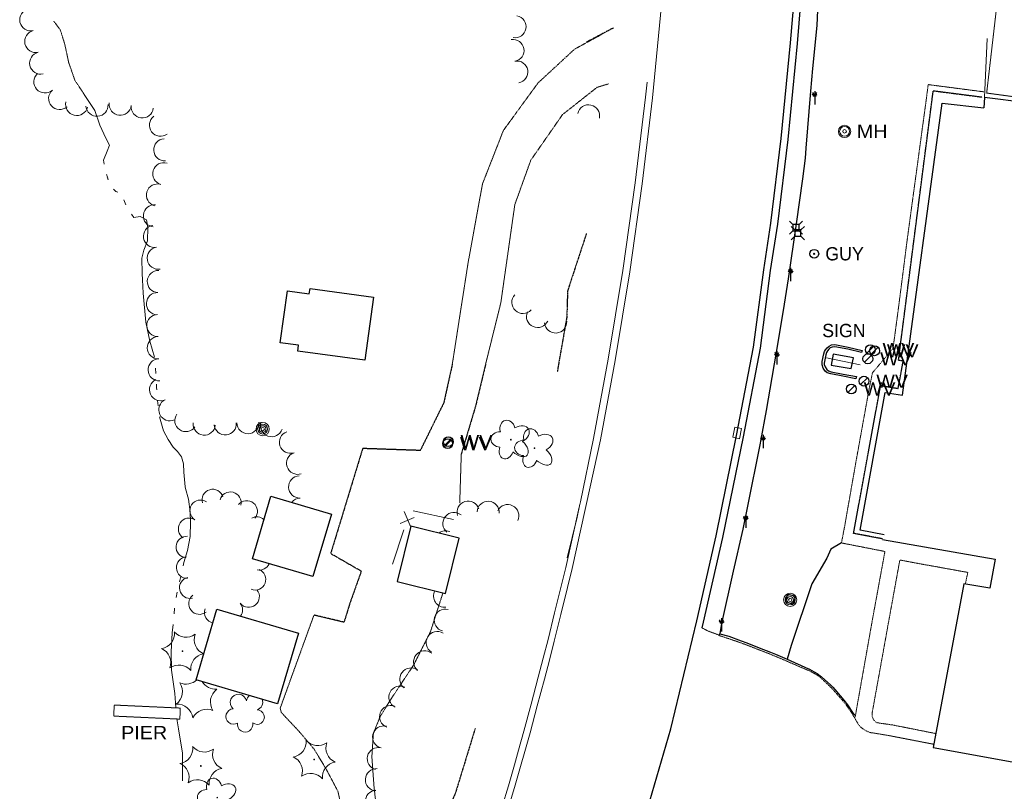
# Model space of a CAD drawing. Extents: x 386588 to 390135, y 96998 to 113606.
# Tile 55 of 93: x 388341 to 388697, y 103041 to 103320. Entities that reach past the tile are written whole.
import ezdxf
from ezdxf.enums import TextEntityAlignment as Align

# ---------------------------------------------------------------- set-up
doc = ezdxf.new("R2010")
doc.units = 0
doc.header["$MEASUREMENT"] = 0
for name, pattern in [('Wisdot1', [0.0625, 0.03125, -0.03125]), ('Wisdot3', [0.1875, 0.125, -0.0625]), ('Wisdot5', [0.1, 0.05, -0.05]), ('Wisdot6', [0.375, 0.125, -0.0625, 0.03125, -0.0625, 0.03125, -0.0625])]:
    doc.linetypes.add(name, pattern=pattern)
for name, color, linetype, lineweight in [('E_BLD', 241, 'Continuous', 25), ('E_BLD_HvyDash', 241, 'Wisdot3', 25), ('E_DRN', 40, 'Continuous', 15), ('E_DTM_SlopeTop', 3, 'Wisdot1', 25), ('E_DWY', 2, 'Wisdot3', 15), ('E_DWY_PE', 2, 'Wisdot3', 15), ('E_FEN_Generic', 40, 'Efen', 15), ('E_LAND_Vegetation', 3, 'Continuous', 15), ('E_MISCPROP', 30, 'Continuous', 15), ('E_MISCPROP_Railing', 30, 'Continuous', 15), ('E_MISCPROP_Sprinkler', 5, 'Continuous', 25), ('E_PATH_Sidewalk', 2, 'Wisdot5', 15), ('E_RDWY', 21, 'Continuous', 25), ('E_RDWY_AsphConc', 200, 'Continuous', 25), ('E_RDWY_C_and_G', 21, 'Continuous', 25), ('E_RDWY_Gravel', 21, 'Wisdot3', 25), ('E_SGN', 21, 'Continuous', 15), ('E_STRUCT_Pier', 7, 'Wisdot3', 25), ('E_UTL_AG_Bold', 30, 'Continuous', 25), ('E_UTL_EGuyWire', 200, 'Continuous', 25), ('E_UTL_MH', 30, 'Continuous', 15), ('E_UTL_W', 5, 'Continuous', 25), ('E_WAL', 40, 'Continuous', 25), ('E_WTR', 4, 'Wisdot6', 15), ('E_WTR_Dock_Pier', 4, 'Wisdot3', 15), ('E_WTR_Elevations', 4, 'Continuous', 15), ('E_WTR_FlowLine', 4, 'Wisdot6', 15)]:
    doc.layers.add(name, color=color, linetype=linetype, lineweight=lineweight)
doc.layers.add('P2S1_Complete', color=7, linetype='Continuous', lineweight=15, transparency=0.9)
doc.styles.add('Style-dot_font5', font='dot_font5.shx')
doc.linetypes.add('Efen', pattern='A,0.105,-0.0325,[20,dgnlstyle-ewdotudls.shx,S=0.000293,R=0,X=0,Y=0],-0.0325,0.105', length=0.275)

# ---------------------------------------------------------------- blocks, each defined once
blk = doc.blocks.new('GUY')
at = {"layer": 'E_UTL_EGuyWire'}
for radius in [4, 0.5]:
    blk.add_circle((0, 0), radius, dxfattribs=at)
at = {"layer": 'E_UTL_EGuyWire', "style": 'Style-dot_font5'}
blk.add_text('GUY', height=12, dxfattribs=at).set_placement((10, 0), align=Align.MIDDLE_LEFT)
blk = doc.blocks.new('INLET')
at = {"layer": 'E_DRN', "flags": 128}
blk.add_lwpolyline([(-7.5, 10), (7.5, 10), (7.5, 0), (-7.5, 0)], close=True, dxfattribs=at)
blk = doc.blocks.new('MH')
at = {"layer": 'E_UTL_MH'}
for radius in [5, 4, 1.5]:
    blk.add_circle((3.053387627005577e-05, -0.0003567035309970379), radius, dxfattribs=at)
at = {"layer": 'E_UTL_MH', "style": 'Style-dot_font5', "width": 1.111111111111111}
blk.add_text('MH', height=10.8, dxfattribs=at).set_placement((10, -0.001000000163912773), align=Align.MIDDLE_LEFT)
blk = doc.blocks.new('PED')
at = {"layer": 'E_UTL_AG_Bold'}
for p, q in [((-2.5, 2.5), (-5.329000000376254, 5.328999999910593)), ((2.5, 2.5), (5.328999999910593, 5.328999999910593)), ((-2.5, -2.5), (-5.329000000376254, -5.329000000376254)), ((2.5, -2.5), (5.328999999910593, -5.329000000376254))]:
    blk.add_line(p, q, dxfattribs=at)
at = {"layer": 'E_UTL_AG_Bold', "flags": 128}
blk.add_lwpolyline([(-2.5, -2.5), (2.5, -2.5), (2.5, 2.5), (-2.5, 2.5)], close=True, dxfattribs=at)
blk = doc.blocks.new('PIER')
at = {"layer": 'E_STRUCT_Pier', "style": 'Style-dot_font5', "width": 1.111111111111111}
blk.add_text('PIER', height=10.8, dxfattribs=at).set_placement((-16.77100000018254, -5.400000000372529))
blk = doc.blocks.new('CTRE')
at = {"layer": 'E_LAND_Vegetation'}
blk.add_circle((-0.0003858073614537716, -0.0003191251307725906), 0.2233008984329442, dxfattribs=at)
for centre, radius, start, end in [((-11.97306888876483, 8.962898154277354), 7.867058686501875, 280.2066972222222, 5.971616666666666), ((1.806084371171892, 14.92316055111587), 7.866045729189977, 220.2113194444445, 305.9762305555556), ((13.82882637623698, 5.89490348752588), 7.866045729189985, 160.2113277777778, 245.9762388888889), ((-13.82979875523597, -5.89712474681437), 7.866045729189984, 340.2113194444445, 65.97623055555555), ((-1.808101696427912, -14.92587413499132), 7.866045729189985, 40.21132777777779, 125.9762388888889)]:
    blk.add_arc(centre, radius, start, end, dxfattribs=at)
at = {"layer": 'E_LAND_Vegetation', "extrusion": (0, 0, -1)}
blk.add_arc((-12.02957563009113, -9.036813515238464), 7.873632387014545, 354.0727916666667, 79.7488916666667, dxfattribs=at)
blk = doc.blocks.new('POLE')
at = {"layer": 'E_MISCPROP'}
for radius in [4.463423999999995, 3.347567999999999, 2.231711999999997, 1.115855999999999]:
    blk.add_circle((0.0004759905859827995, -0.00033181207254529), radius, dxfattribs=at)
blk = doc.blocks.new('SPRK')
at = {"layer": 'E_MISCPROP_Sprinkler'}
for p, q in [((0, 17.5), (-5.195999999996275, 20.5)), ((0, 17.5), (-4, 24.42800000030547)), ((0, 27.5), (0, 0)), ((0, 17.5), (4, 24.42800000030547)), ((0, 17.5), (5.195999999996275, 20.5))]:
    blk.add_line(p, q, dxfattribs=at)
blk.add_ellipse((0, 18), major_axis=(3, 0), ratio=0.3333333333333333, dxfattribs=at)
blk = doc.blocks.new('DTRE')
at = {"layer": 'E_LAND_Vegetation'}
blk.add_circle((-0.1836800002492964, 0), 0.1831067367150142, dxfattribs=at)
for centre, major_axis, ratio in [((-1.870302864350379, 5.319684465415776), (1.359319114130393, -4.981118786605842), 0.7828630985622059), ((4.055502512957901, 2.735869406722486), (-5.27227899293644, -2.928492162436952), 0.6919162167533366), ((-5.871854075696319, 0.1519894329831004), (4.932001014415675, -0.1226139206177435), 0.8320222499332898), ((-2.492468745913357, -5.243435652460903), (1.802061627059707, 4.856219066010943), 0.7168956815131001), ((3.542152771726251, -3.706719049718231), (-5.012431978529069, 4.581562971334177), 0.5602491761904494)]:
    blk.add_ellipse(centre, major_axis=major_axis, ratio=ratio, start_param=1.570796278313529, end_param=4.712388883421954, dxfattribs=at)
blk = doc.blocks.new('WV')
at = {"layer": 'E_UTL_W'}
blk.add_line((-2.82799999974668, -2.82799999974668), (2.828000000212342, 2.828000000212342), dxfattribs=at)
blk.add_circle((0.0003282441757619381, 0.0003653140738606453), 4, dxfattribs=at)
at = {"layer": 'E_UTL_W', "style": 'Style-dot_font5', "width": 1.111111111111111}
blk.add_text('WV', height=10.8, dxfattribs=at).set_placement((10, 0), align=Align.MIDDLE_LEFT)
blk = doc.blocks.new('BSGN')
at = {"layer": 'E_SGN', "style": 'Style-dot_font5'}
blk.add_text('SIGN', height=12, dxfattribs=at).set_placement((0.0004433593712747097, 0), align=Align.MIDDLE_CENTER)

msp = doc.modelspace()

# ---------------------------------------------------------------- linework, layer by layer
at = {"layer": 'E_BLD', "ltscale": 5}
for p, q in [((388659.7829999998, 103184.1850000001), (388674.105, 103289.878)), ((388674.105, 103289.878), (388689.1809999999, 103288.1430000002)), ((388714.656, 103288.6899999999), (388689.354096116, 103291.8952095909)), ((388434.7949999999, 103203.1240000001), (388437.3629999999, 103221.9380000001)), ((388437.3629999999, 103221.9380000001), (388445.284, 103220.8570000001)), ((388445.284, 103220.8570000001), (388445.5390000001, 103222.7239999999)), ((388445.5390000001, 103222.7239999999), (388468.497, 103219.591)), ((388445.284, 103220.8570000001), (388445.284, 103220.8570000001)), ((388468.497, 103219.591), (388465.3859999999, 103196.8)), ((388468.497, 103219.591), (388468.497, 103219.591)), ((388441.388, 103202.2239999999), (388434.7949999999, 103203.1240000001)), ((388434.7949999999, 103203.1240000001), (388434.7949999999, 103203.1240000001)), ((388441.1000000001, 103200.115), (388441.388, 103202.2239999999)), ((388465.3859999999, 103196.8), (388441.1000000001, 103200.115)), ((388441.388, 103202.2239999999), (388441.388, 103202.2239999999)), ((388644.443, 103135.3459999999), (388653.5210000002, 103185.1660000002)), ((388653.5210000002, 103185.1660000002), (388659.7829999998, 103184.1850000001)), ((388424.683, 103125.023), (388431.409, 103147.655)), ((388431.409, 103147.655), (388453.2450000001, 103141.166)), ((388453.2450000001, 103141.166), (388446.5190000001, 103118.534)), ((388453.2450000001, 103141.166), (388453.2450000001, 103141.166)), ((388482.034, 103136.8049999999), (388477.04, 103116.784)), ((388482.034, 103136.8049999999), (388482.034, 103136.8049999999)), ((388499.5009999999, 103132.4480000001), (388482.034, 103136.8049999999)), ((388494.507, 103112.4269999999), (388499.5009999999, 103132.4480000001)), ((388499.5009999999, 103132.4480000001), (388499.5009999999, 103132.4480000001)), ((388653.1499999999, 103133.7220000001), (388644.443, 103135.3459999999)), ((388652.4900572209, 103132.0227141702), (388693.2879999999, 103124.902)), ((388446.5190000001, 103118.534), (388424.683, 103125.023)), ((388424.683, 103125.023), (388424.683, 103125.023)), ((388693.2879999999, 103124.902), (388691.3530000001, 103114.423)), ((388446.5190000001, 103118.534), (388446.5190000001, 103118.534)), ((388477.04, 103116.784), (388477.04, 103116.784)), ((388477.04, 103116.784), (388494.507, 103112.4269999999)), ((388681.879, 103115.915), (388670.8500000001, 103056.6669999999)), ((388691.3530000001, 103114.423), (388681.879, 103115.915)), ((388404.3319999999, 103081.243), (388411.8910000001, 103106.7660000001)), ((388411.8910000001, 103106.7660000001), (388441.3330000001, 103098.0460000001)), ((388441.3330000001, 103098.0460000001), (388433.774, 103072.523)), ((388441.3330000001, 103098.0460000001), (388441.3330000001, 103098.0460000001)), ((388433.774, 103072.523), (388404.3319999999, 103081.243)), ((388404.3319999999, 103081.243), (388404.3319999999, 103081.243)), ((388433.774, 103072.523), (388433.774, 103072.523)), ((388670.8500000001, 103056.6669999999), (388730.7609999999, 103045.8430000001))]:
    msp.add_line(p, q, dxfattribs=at)
at = {"layer": 'E_BLD', "ltscale": 5, "extrusion": (0.998937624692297, -0.04608277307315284, 0)}
msp.add_line((388689.354096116, 103291.8952095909, 1611.783405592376), (388689.1809999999, 103288.1430000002, 1611.871), dxfattribs=at)
at = {"layer": 'E_BLD_HvyDash', "flags": 128}
for points in [[(388658.3109999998, 103196.7960000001), (388670.8769999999, 103294.3330000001)], [(388670.8769999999, 103294.3330000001), (388688.551, 103292.051)], [(388658.1830000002, 103186.6239999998), (388660.0300000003, 103196.5320000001)], [(388660.0300000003, 103196.5320000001), (388658.3109999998, 103196.7960000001)], [(388642.0690000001, 103134.1800000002), (388651.8420000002, 103187.6770000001)], [(388651.8420000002, 103187.6770000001), (388658.1830000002, 103186.6239999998)], [(388652.5209999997, 103132.2000000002), (388642.0690000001, 103134.1800000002)]]:
    msp.add_lwpolyline(points, dxfattribs=at)
at = {"layer": 'E_DTM_SlopeTop'}
for points in [[(388545.4578596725, 103242.6446821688), (388538.646625, 103221.868375), (388538.396625, 103212.509), (388534.93959375, 103192.6965)], [(388505.2372382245, 103063.554409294), (388498.09584375, 103040.22775), (388488.17396875, 103018.055875), (388481.8888125, 103001.009), (388482.164203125, 102992.399625), (388483.1088497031, 102992.4145055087)]]:
    msp.add_lwpolyline(points, dxfattribs=at)
at = {"layer": 'E_DWY', "flags": 128}
for points in [[(388713.8589999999, 103288.791), (388714.0260000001, 103290.284), (388690.1910000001, 103293.4890000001), (388694.6070000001, 103331.648), (388695.456, 103333.6540000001), (388697.057, 103334.8740000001), (388699.496, 103335.4129999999), (388755.379, 103329.1000000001), (388769.318, 103327.4280000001), (388777.625, 103327.247), (388786.2820000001, 103327.9909999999), (388793.398, 103329.3160000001), (388802.5, 103332.9180000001), (388810.2390000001, 103336.8230000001), (388820.2309999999, 103341.8489999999), (388827.632, 103346.1640000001), (388836.4620000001, 103352.402), (388843.46, 103359.192), (388847.8770000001, 103366.6029999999), (388851.4110000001, 103375.405), (388854.264, 103386.504), (388855.0870000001, 103395.7660000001), (388854.2919999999, 103402.0490000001), (388851.588, 103409.615), (388845.8899999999, 103418.946), (388840.8019999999, 103425.23), (388828.4140000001, 103437.72), (388816.0050000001, 103447.5430000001), (388804.6000000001, 103454.8060000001), (388787.9620000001, 103462.5649999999), (388771.638, 103468.7290000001), (388751.6359999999, 103474.662), (388719.695453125, 103484.618375)], [(388493.591, 103112.656), (388489.105, 103098.645), (388483.0209999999, 103086.6159999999), (388475.0530000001, 103074.5970000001), (388470.8999999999, 103067.923), (388468.4450000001, 103061.8060000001), (388467.8959999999, 103053.3640000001), (388468.6980000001, 103042.2679999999), (388471.02, 103022.156), (388471.367328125, 103009.337125)], [(388463.629046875, 103003.587125), (388460.879, 103012.152), (388458.209, 103029.0519999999), (388455.615, 103040.888), (388451.419, 103048.8419999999), (388446.976, 103056.199), (388441.2779999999, 103062.885), (388436.415, 103068.0379999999), (388435.1580000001, 103069.3959999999), (388434.7550000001, 103070.96), (388446.9550000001, 103104.622)], [(388593.4920000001, 103097.2230000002), (388593.439, 103097.4029999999), (388589.352, 103098.9010000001), (388587.2930000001, 103099.99)], [(388655.415, 103060.929), (388671.077, 103057.888)]]:
    msp.add_lwpolyline(points, dxfattribs=at)
at = {"layer": 'E_DWY_PE'}
for points in [[(388496.97475, 103195.368375), (388502.69740625, 103232.134), (388507.89271875, 103260.634), (388515.461078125, 103279.97775), (388527.9669375, 103297.134), (388541.179828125, 103309.368375), (388551.30678125, 103314.884)], [(388553.4471970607, 103296.8118427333), (388549.28725, 103295.54025), (388536.836078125, 103285.6965), (388525.351703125, 103269.180875), (388519.593890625, 103253.16525), (388514.523578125, 103217.587125), (388509.00990625, 103195.337125)], [(388500.22475, 103162.899625), (388499.668109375, 103145.0715)]]:
    msp.add_lwpolyline(points, dxfattribs=at)
at = {"layer": 'E_FEN_Generic', "extrusion": (0.998937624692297, -0.04608277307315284, 0), "elevation": 383516.4431567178, "flags": 128}
msp.add_lwpolyline([(121115.4162474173, 1611.285), (121094.0437513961, 1611.783405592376)], dxfattribs=at)
at = {"layer": 'E_LAND_Vegetation'}
for centre, radius, start, end in [((388344.5811277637, 103319.9946976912), 4.017931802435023, 103.021919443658, 283.0065972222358), ((388519.6750337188, 103317.465385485), 3.97136674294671, 259.8722527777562, 79.8569305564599), ((388346.390525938, 103312.1662215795), 4.017931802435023, 103.021919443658, 283.0065972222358), ((388518.9545913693, 103308.9188176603), 3.97136674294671, 280.0496388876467, 100.0343166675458), ((388348.1703561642, 103304.3177738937), 4.017931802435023, 102.6703888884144, 282.6550666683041), ((388520.33938969, 103301.0987424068), 3.97136674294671, 280.0496388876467, 100.0343166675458), ((388349.698054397, 103297.5437604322), 4.017931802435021, 131.710330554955, 311.6950083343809), ((388355.0433660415, 103291.5448769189), 4.017931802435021, 131.710330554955, 311.6950083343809), ((388361.2020797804, 103289.3593655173), 4.017931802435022, 166.5472583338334, 346.531936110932), ((388368.500720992, 103289.0817769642), 4.017931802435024, 184.1427861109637, 4.127463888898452), ((388376.9157936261, 103289.4647150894), 4.017931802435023, 173.0687638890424, 353.0534416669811), ((388384.8918017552, 103288.4940172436), 4.017931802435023, 173.0687638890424, 353.0534416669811), ((388546.2747221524, 103285.2733602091), 3.971366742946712, 348.0767722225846, 168.0614500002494), ((388391.4994158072, 103281.8681548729), 4.017931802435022, 126.6144194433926, 306.5990972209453), ((388393.0307915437, 103272.9522354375), 4.017931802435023, 93.18400555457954, 273.1686833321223), ((388392.6906380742, 103264.2967405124), 4.017931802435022, 73.46833611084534, 253.4530138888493), ((388390.4033275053, 103256.5943272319), 4.017931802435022, 73.46833611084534, 253.4530138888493), ((388389.2800331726, 103249.0503600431), 4.017931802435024, 83.93397222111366, 263.9186500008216), ((388389.3248875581, 103241.6687144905), 4.017931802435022, 99.76123610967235, 279.7459138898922), ((388390.6860811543, 103233.7499954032), 4.017931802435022, 99.76123610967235, 279.7459138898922), ((388390.7235555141, 103225.2980002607), 4.017931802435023, 87.52434166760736, 267.509019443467), ((388390.3754169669, 103217.2706869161), 4.017931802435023, 87.52434166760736, 267.509019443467), ((388522.5169893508, 103217.7581167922), 4.021175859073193, 137.0128444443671, 316.9975222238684), ((388527.8289754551, 103212.662074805), 4.021175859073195, 155.7034027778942, 335.6880805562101), ((388390.5256403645, 103209.3744713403), 4.017931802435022, 91.24436388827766, 271.2290416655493), ((388534.3425202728, 103210.6742192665), 4.021175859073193, 184.1431972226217, 4.127874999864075), ((388390.6990554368, 103201.3414839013), 4.017931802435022, 91.24436388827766, 271.2290416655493), ((388391.010768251, 103193.3554511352), 4.017931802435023, 92.40362777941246, 272.3883055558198), ((388391.4942292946, 103186.1994696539), 4.017931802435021, 114.6964527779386, 294.6811305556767), ((388394.8503042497, 103178.8990778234), 4.017931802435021, 114.6964527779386, 294.6811305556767), ((388400.6422662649, 103175.0162654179), 4.017931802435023, 144.4954833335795, 324.4801611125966), ((388407.3034471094, 103173.7383803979), 4.017931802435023, 174.2735249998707, 354.258202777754), ((388414.8782340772, 103173.8066280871), 4.017931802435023, 185.7338888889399, 5.71856666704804), ((388423.0486502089, 103174.2716735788), 4.017931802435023, 181.5371444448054, 1.52182222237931), ((388431.6380067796, 103173.1671598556), 4.017931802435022, 160.9393777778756, 340.9240555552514), ((388438.4545827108, 103167.1617793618), 4.017931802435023, 108.8849833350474, 288.8696611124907), ((388441.0542046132, 103159.5590873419), 4.017931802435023, 108.8849833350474, 288.8696611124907), ((388441.8030063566, 103150.9917272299), 4.017931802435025, 92.21107500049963, 272.1957527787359), ((388410.3478289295, 103146.2785576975), 3.871614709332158, 16.40753888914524, 196.3922166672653), ((388405.9767380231, 103142.3900892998), 3.871614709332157, 57.44808333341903, 237.4327611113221), ((388416.7599621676, 103145.3113437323), 3.871614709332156, 345.7086555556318, 165.6933333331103), ((388442.1119251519, 103142.962808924), 4.017931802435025, 92.21107500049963, 142.3108555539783), ((388422.6429959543, 103142.1496725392), 3.871614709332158, 320.6110444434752, 140.5957222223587), ((388502.7314612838, 103141.8385177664), 4.029807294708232, 17.53072500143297, 197.5154027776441), ((388509.9391957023, 103141.7770385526), 4.029807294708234, 356.3768249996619, 176.3615027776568), ((388517.0093471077, 103140.5935656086), 4.029807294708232, 333.5605027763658, 153.5451805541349), ((388401.8100364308, 103135.864661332), 3.871614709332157, 57.44808333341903, 237.4327611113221), ((388426.2616437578, 103136.3291822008), 3.871614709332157, 47.27688888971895, 117.9596333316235), ((388497.6049534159, 103137.7517307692), 4.029807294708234, 50.41564166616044, 230.4003194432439), ((388400.9649844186, 103129.2685876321), 3.871614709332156, 85.60691388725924, 265.5915916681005), ((388494.6346463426, 103131.1089711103), 4.029807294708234, 69.69304444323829, 128.0658750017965), ((388401.0797882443, 103121.7913243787), 3.871614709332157, 92.74866111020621, 272.7333388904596), ((388427.2121373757, 103124.7462288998), 3.863841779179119, 258.8862027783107, 336.6848083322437), ((388402.1938698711, 103114.5050494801), 3.871614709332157, 102.5032999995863, 282.4879777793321), ((388425.6942153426, 103117.5642175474), 3.863841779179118, 248.2332583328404, 68.21793611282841), ((388405.551793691, 103108.7538921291), 3.871614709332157, 128.4240777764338, 308.4087555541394), ((388423.3725889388, 103111.2936403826), 3.86384177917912, 218.1182361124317, 38.10291388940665), ((388494.2232386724, 103111.4872278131), 4.029807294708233, 151.9115999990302, 275.2455972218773), ((388417.2930443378, 103106.5248563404), 3.86384177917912, 323.7959666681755, 38.10291388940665), ((388411.2196220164, 103105.5638539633), 3.871614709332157, 160.6451055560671, 257.9818222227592), ((388494.4837773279, 103102.7816716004), 4.029807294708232, 75.7068972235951, 255.6915750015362), ((388491.5617670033, 103094.6950148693), 4.029807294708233, 58.92398888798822, 238.9086666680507), ((388487.0013006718, 103087.6910171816), 4.029807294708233, 50.35778055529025, 230.3424583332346), ((388482.028179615, 103081.4831564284), 4.029807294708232, 53.13599722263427, 233.1206749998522), ((388393.6928772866, 103076.9896470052), 5.72490532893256, 307.2136805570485, 32.9785916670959), ((388400.7122361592, 103085.384204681), 5.724905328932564, 247.2136888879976, 312.569497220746), ((388411.4894162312, 103083.5036476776), 5.724905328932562, 210.6963638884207, 272.9786027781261), ((388478.0815678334, 103074.9472681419), 4.029807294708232, 63.72955000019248, 243.7142277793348), ((388415.249712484, 103073.2267840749), 5.724905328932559, 127.2136888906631, 212.978599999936), ((388419.6020114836, 103073.043890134), 2.973815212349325, 10.42601666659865, 231.6598999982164), ((388425.4554591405, 103073.1373283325), 2.974817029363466, 126.911116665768, 171.050105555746), ((388397.4518175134, 103066.7143812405), 5.724905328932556, 7.213680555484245, 92.97859166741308), ((388425.4554591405, 103073.1373283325), 2.974817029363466, 288.0768361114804, 20.0928833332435), ((388474.7072968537, 103067.8829462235), 4.029807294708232, 69.83640000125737, 249.8210777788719), ((388408.230035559, 103064.8330046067), 5.724905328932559, 67.21368055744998, 152.9785916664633), ((388417.9218087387, 103067.9393775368), 2.776902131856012, 93.39690833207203, 301.1698999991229), ((388426.4110928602, 103067.6982160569), 2.611331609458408, 232.7820666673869, 90.71467499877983), ((388422.1004838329, 103065.0836203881), 2.783072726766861, 170.0739222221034, 11.08496666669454), ((388472.1915519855, 103060.4763799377), 4.029807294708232, 76.03472777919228, 256.0194055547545), ((388470.2456925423, 103052.6562278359), 4.029807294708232, 76.03472777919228, 256.0194055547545), ((388469.5671033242, 103045.0551178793), 4.029807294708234, 87.01507499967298, 266.9997527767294), ((388469.5686384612, 103037.2211340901), 4.029807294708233, 92.83735277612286, 272.8220305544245)]:
    msp.add_arc(centre, radius, start, end, dxfattribs=at)
at = {"layer": 'E_MISCPROP_Railing', "ltscale": 5}
for p, q in [((388478.111, 103137.7209999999), (388483.2039999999, 103139.9240000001)), ((388481.9569999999, 103136.4950000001), (388479.551, 103142.148))]:
    msp.add_line(p, q, dxfattribs=at)
at = {"layer": 'E_MISCPROP_Railing', "flags": 128}
for points in [[(388482.844, 103142.3940000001), (388497.3570000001, 103139.2039999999)], [(388475.4040000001, 103123.023), (388479.4439999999, 103135.452)]]:
    msp.add_lwpolyline(points, dxfattribs=at)
at = {"layer": 'E_PATH_Sidewalk', "flags": 128}
for points in [[(388689.1890000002, 103293.9300000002), (388669.0520000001, 103296.5580000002), (388668.2629999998, 103290.5049999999), (388665.023, 103266.6669999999), (388661.531, 103240.946), (388657.9419999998, 103212.969), (388656.3309999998, 103201.1039999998), (388648.8989999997, 103192.284), (388647.6779999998, 103186.3539999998), (388643.0830000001, 103160.9449999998), (388638.8449999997, 103136.7740000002), (388637.6889999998, 103130.7259999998), (388653.4070000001, 103127.6469999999), (388648.818, 103102.6039999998), (388642.753, 103068.375), (388642.483, 103067.4509999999), (388642.8571543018, 103066.7080854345), (388643.1009999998, 103066.2749999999), (388643.8688963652, 103065.0497434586), (388644.3480000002, 103064.3629999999), (388644.7878397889, 103063.9316774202), (388646.679, 103062.696), (388648.0550676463, 103062.1274661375), (388650.1150000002, 103061.8300000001), (388655.415, 103060.929)], [(388656.1400000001, 103064.8840000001), (388650.5669999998, 103065.6779999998), (388650.1333241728, 103065.9058409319), (388650.1333241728, 103065.9058409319), (388649.9160000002, 103066.0800000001), (388649.9160000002, 103066.0800000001), (388649.4429703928, 103066.6248950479), (388649.4429703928, 103066.6248950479), (388649.1740000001, 103067.0419999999), (388649.1740000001, 103067.0419999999), (388649.0526845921, 103067.3134980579), (388649.0526845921, 103067.3134980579), (388648.8310000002, 103067.9759999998), (388648.8310000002, 103067.9759999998), (388648.7386654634, 103068.6114544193), (388648.7386654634, 103068.6114544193), (388648.8389999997, 103069.4929999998), (388648.8389999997, 103069.4929999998), (388654.6000000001, 103101.4279999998), (388658.7930000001, 103124.551), (388664.9299999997, 103123.3930000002)], [(388682.4939999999, 103115.818), (388683.3729999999, 103120.0700000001), (388664.9299999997, 103123.3930000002)], [(388642.483, 103067.4509999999), (388642.483, 103067.4509999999)], [(388642.8571543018, 103066.7080854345), (388642.8571543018, 103066.7080854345)], [(388643.1009999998, 103066.2749999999), (388643.1009999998, 103066.2749999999)], [(388643.8688963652, 103065.0497434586), (388643.8688963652, 103065.0497434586)], [(388656.1325967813, 103064.8850547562), (388671.7990000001, 103061.7649999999)], [(388644.3480000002, 103064.3629999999), (388644.3480000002, 103064.3629999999)], [(388644.7878397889, 103063.9316774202), (388644.7878397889, 103063.9316774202)], [(388646.679, 103062.696), (388646.679, 103062.696)], [(388648.0550676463, 103062.1274661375), (388648.0550676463, 103062.1274661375)]]:
    msp.add_lwpolyline(points, dxfattribs=at)
at = {"layer": 'E_RDWY', "flags": 128}
for points in [[(388587.2930000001, 103099.99), (388587.7820000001, 103102.0290000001), (388594.817, 103132.727), (388602.25, 103169.1410000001), (388608.365, 103201.1839999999), (388612.0549999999, 103229.2350000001), (388614.638, 103246.071), (388618.429, 103276.723), (388621.8060000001, 103311.4029999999), (388624.371, 103342.3810000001), (388626.1470000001, 103376.2390000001), (388627.1780000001, 103404.551), (388627.6459999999, 103433.1340000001), (388627.4269999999, 103460.4129999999), (388626.7830000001, 103488.223), (388626.7450000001, 103489.3759999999)], [(388544.166, 102962.003), (388555.078, 102994.463), (388562.6040000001, 103018.2720000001), (388566.6869999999, 103031.6189999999), (388575.963, 103063.423), (388585.348, 103102.5989999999), (388592.3729999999, 103133.2560000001), (388599.797, 103169.625), (388605.8959999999, 103201.5819999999), (388609.5800000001, 103229.588), (388612.1610000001, 103246.4140000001), (388615.9439999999, 103276.9979999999), (388619.3160000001, 103311.6270000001), (388621.8759999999, 103342.55)]]:
    msp.add_lwpolyline(points, dxfattribs=at)
at = {"layer": 'E_RDWY_AsphConc', "flags": 128}
for points in [[(388634.1429999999, 103491.6629999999), (388633.4369999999, 103487.7849999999), (388632.9820000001, 103480.885), (388632.791, 103465.4469999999), (388633.233, 103439.8629999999), (388633.2520000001, 103419.7180000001), (388632.4839999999, 103395.243), (388631.3540000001, 103362.3019999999), (388629.3419999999, 103331.943), (388628.764, 103317.9530000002)], [(388628.764, 103317.9530000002), (388627.1967901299, 103302.3163462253), (388627.1967901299, 103302.3163462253), (388626.4720000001, 103294.1340000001), (388626.4720000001, 103294.1340000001), (388624.8608350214, 103273.5329651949), (388624.8608350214, 103273.5329651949), (388624.5299999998, 103269.8960000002), (388624.5299999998, 103269.8960000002), (388623.6390329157, 103262.4782468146), (388623.6390329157, 103262.4782468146), (388621.3649999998, 103246.236), (388621.3649999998, 103246.236), (388618.4031677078, 103226.2974385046), (388618.4031677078, 103226.2974385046), (388616.977, 103217.1460000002), (388616.977, 103217.1460000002), (388614.9261862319, 103204.63527198), (388614.9261862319, 103204.63527198), (388612.5320000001, 103190.5299999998), (388612.5320000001, 103190.5299999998), (388610.4452619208, 103178.6399981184), (388610.4452619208, 103178.6399981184), (388608.4390000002, 103167.605), (388608.4390000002, 103167.605), (388608.2821308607, 103166.7891631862), (388608.2821308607, 103166.7891631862), (388603.6069999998, 103143.3840000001), (388603.6069999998, 103143.3840000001), (388601.9945296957, 103135.7716667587), (388601.9945296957, 103135.7716667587), (388598.4920000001, 103120.5189999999), (388598.4920000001, 103120.5189999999), (388594.338, 103101.625), (388593.7289999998, 103097.8190000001)], [(388637.6889999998, 103130.7259999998), (388633.818, 103128.432), (388632.378, 103125.2659999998), (388626.9199999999, 103115.926), (388619.5120000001, 103093.5699999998), (388618.0099999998, 103088.6880000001)]]:
    msp.add_lwpolyline(points, dxfattribs=at)
for points in [[(388634.7489999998, 103199.0090000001), (388633.9539999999, 103195.0970000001), (388641.2459999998, 103193.8119999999), (388642.0649999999, 103197.645)], [(388618.1099999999, 103112.1880000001), (388617.4920000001, 103109.6030000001), (388620.0630000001, 103108.5449999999), (388621.2069999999, 103111.3509999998)]]:
    msp.add_lwpolyline(points, close=True, dxfattribs=at)
at = {"layer": 'E_RDWY_C_and_G', "flags": 128}
msp.add_lwpolyline([(388593.7289999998, 103097.8190000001), (388596.9279999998, 103097), (388601.4711396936, 103095.3077115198), (388601.4711396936, 103095.3077115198), (388603.5010000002, 103094.531), (388603.5010000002, 103094.531), (388607.9865892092, 103092.7819195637), (388607.9865892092, 103092.7819195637), (388612.051, 103091.1949999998), (388612.051, 103091.1949999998), (388613.8251640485, 103090.4753445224), (388613.8251640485, 103090.4753445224), (388618.0099999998, 103088.6880000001), (388618.0099999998, 103088.6880000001), (388625.7409999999, 103085.236), (388625.923, 103085.156), (388628.9453962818, 103083.4884249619), (388628.9453962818, 103083.4884249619), (388630.4849999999, 103082.3470000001), (388630.4849999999, 103082.3470000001), (388633.7573755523, 103079.3887224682), (388633.7573755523, 103079.3887224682), (388634.551, 103078.5890000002), (388634.551, 103078.5890000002), (388635.3264690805, 103077.7032789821), (388635.3264690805, 103077.7032789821), (388638.5649999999, 103073.8220000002), (388638.5649999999, 103073.8220000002), (388639.8308460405, 103072.1809511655), (388639.8308460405, 103072.1809511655), (388641.9789999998, 103069.0720000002), (388641.9789999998, 103069.0720000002), (388642.753, 103068.375)], dxfattribs=at)
at = {"layer": 'E_RDWY_Gravel', "flags": 128}
for points in [[(388555.21, 103317.048), (388545.5609999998, 103311.9380000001)], [(388496.97475, 103195.368375), (388493.912, 103181.4709999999)], [(388509.00990625, 103195.337125), (388505.3909999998, 103180.2229999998)], [(388493.912, 103181.4709999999), (388485.4070000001, 103164.1800000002)], [(388505.3909999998, 103180.2229999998), (388500.22475, 103162.899625)], [(388464.5690000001, 103164.8900000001), (388453.003, 103126.9270000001)], [(388485.4070000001, 103164.1800000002), (388464.5690000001, 103164.8900000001)], [(388453.003, 103126.9270000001), (388464.0860000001, 103120.54)], [(388464.0860000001, 103120.54), (388459.9479999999, 103108.9300000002)], [(388459.9479999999, 103108.9300000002), (388457.8309999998, 103102.037)], [(388457.8309999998, 103102.037), (388446.9550000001, 103104.622)]]:
    msp.add_lwpolyline(points, dxfattribs=at)
at = {"layer": 'E_SGN', "flags": 128}
msp.add_lwpolyline([(388632.3169999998, 103197.6510000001), (388644.486, 103195.1469999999)], dxfattribs=at)
at = {"layer": 'E_WAL', "flags": 128}
msp.add_lwpolyline([(388644.9869999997, 103199.682), (388640.0499999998, 103200.7930000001), (388635.3100000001, 103201.6299999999), (388635.3100000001, 103201.6299999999), (388634.2817855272, 103201.5895101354), (388634.2817855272, 103201.5895101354), (388633.642, 103201.2799999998), (388633.642, 103201.2799999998), (388633.148027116, 103200.8118582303), (388633.148027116, 103200.8118582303), (388632.6639999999, 103200.2259999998), (388632.6639999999, 103200.2259999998), (388632.319017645, 103199.6310131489), (388632.319017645, 103199.6310131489), (388632.037, 103198.8139999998), (388631.571, 103196.335), (388631.571, 103196.335), (388631.4551493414, 103195.712649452), (388631.4551493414, 103195.712649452), (388631.4750000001, 103195.2560000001), (388631.4750000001, 103195.2560000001), (388631.7559818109, 103194.4022906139), (388631.7559818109, 103194.4022906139), (388632.3659999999, 103193.4589999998), (388632.3659999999, 103193.4589999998), (388632.9580939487, 103192.9732233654), (388632.9580939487, 103192.9732233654), (388633.929, 103192.6230000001), (388638.2999999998, 103191.844), (388643.1129999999, 103190.9330000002), (388642.9440000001, 103190.1230000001), (388638.1490000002, 103191.0350000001), (388633.8459999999, 103191.9109999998), (388632.5592644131, 103192.2506683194), (388632.5592644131, 103192.2506683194), (388631.8130000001, 103192.821), (388631.8130000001, 103192.821), (388631.0586238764, 103194.0180872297), (388631.0586238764, 103194.0180872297), (388630.7000000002, 103195.1970000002), (388630.7000000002, 103195.1970000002), (388630.6725683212, 103195.720857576), (388630.6725683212, 103195.720857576), (388630.7579999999, 103196.4070000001), (388630.7579999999, 103196.4070000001), (388631.335, 103199.1260000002), (388631.5890098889, 103199.9921460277), (388631.5890098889, 103199.9921460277), (388631.9040000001, 103200.5750000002), (388631.9040000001, 103200.5750000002), (388632.4816535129, 103201.2697080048), (388632.4816535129, 103201.2697080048), (388633.233, 103201.9440000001), (388633.233, 103201.9440000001), (388634.0413744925, 103202.3421865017), (388634.0413744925, 103202.3421865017), (388635.304, 103202.4789999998), (388635.304, 103202.4789999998), (388640.1689999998, 103201.6129999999), (388645.1800000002, 103200.4100000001)], close=True, dxfattribs=at)
at = {"layer": 'E_WTR', "flags": 128}
for points in [[(388363.5630000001, 103293.5149999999), (388360.514, 103298.1129999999), (388358.2860000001, 103304.523), (388356.824, 103311.2930000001), (388355.2409999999, 103316.3500000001), (388352.889, 103319.4909999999)], [(388372.584, 103262.0959999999), (388372.0020000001, 103263.97)]]:
    msp.add_lwpolyline(points, dxfattribs=at)
at = {"layer": 'E_WTR_Dock_Pier', "flags": 128}
msp.add_lwpolyline([(388398.4680000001, 103066.9909999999), (388374.5589999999, 103068.088), (388374.7420000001, 103072.081), (388398.6510000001, 103070.9839999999)], close=True, dxfattribs=at)
at = {"layer": 'E_WTR_Elevations', "flags": 128}
for points in [[(388371.1200000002, 103267.7860000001), (388370.879, 103269.172), (388372.1650000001, 103272.429), (388372.9760000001, 103274.6769999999), (388371.6990000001, 103277.2010000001), (388369.5370000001, 103281.852), (388367.6960000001, 103287.1329999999), (388364.133, 103292.656), (388363.5630000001, 103293.5149999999)], [(388376.0020000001, 103257.6229999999), (388375.2860000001, 103257.8700000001), (388374.4780000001, 103258.764)], [(388378.913, 103253.03), (388378.2600000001, 103254.8799999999)], [(388384.977, 103225.9180000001), (388384.848, 103228.2620000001), (388384.757, 103233.7309999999), (388385.4590000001, 103236.6410000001), (388386.792, 103240.084), (388386.9310000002, 103244.8999999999), (388386.3670000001, 103247.6580000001), (388384.156, 103248.7760000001), (388381.805, 103248.484), (388381.0020000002, 103249.7150000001)], [(388389.2860000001, 103197.8940000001), (388387.6570000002, 103203.702), (388386.1810000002, 103210.6529999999), (388385.2430000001, 103221.111), (388384.977, 103225.9180000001)], [(388389.7690000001, 103192.0279999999), (388389.6100000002, 103193.984)], [(388390.1310000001, 103186.1529999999), (388390.079, 103187.024), (388390.0170000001, 103188.112)], [(388390.5730000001, 103180.284), (388390.3680000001, 103182.236)], [(388400.5260000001, 103150.4040000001), (388400.342, 103151.0789999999), (388399.966, 103156.284), (388399.808, 103159.314), (388399.071, 103161.9380000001), (388397.66, 103163.7830000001), (388396.0800000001, 103165.433), (388394.24, 103168.1599999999), (388392.5560000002, 103171.263), (388391.058, 103176.396)], [(388399.6340000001, 103122.4650000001), (388399.889, 103123.6669999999), (388401.2820000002, 103127.966), (388402.1899999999, 103133.0819999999), (388402.363, 103138.2660000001), (388402.1570000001, 103141.9620000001), (388401.582, 103146.544), (388400.5260000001, 103150.4040000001)], [(388398.3710000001, 103116.716), (388398.7990000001, 103118.5390000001), (388398.818, 103118.6270000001)], [(388397.0940000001, 103110.97), (388397.4920000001, 103112.8910000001)], [(388396.437, 103105.129), (388396.592, 103107.085)], [(388396.865, 103072.8970000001), (388396.6210000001, 103076.2790000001), (388395.4070000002, 103084.649), (388395.3500000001, 103091.3370000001), (388395.7080000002, 103098.1769999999), (388396.0460000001, 103101.2239999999)], [(388396.9979999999, 103071.0600000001), (388396.865, 103072.8970000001)], [(388399.456, 103044.632), (388399.4580000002, 103047.95), (388399.3970000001, 103054.699), (388398.0320000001, 103063.483), (388397.4410000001, 103067.038)]]:
    msp.add_lwpolyline(points, dxfattribs=at)
at = {"layer": 'E_WTR_FlowLine', "flags": 128}
msp.add_lwpolyline([(388593.5660000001, 103097.8139999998), (388593.4920000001, 103097.2230000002), (388596.5989999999, 103096.1979999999), (388601.2128024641, 103094.6146230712), (388601.2128024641, 103094.6146230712), (388603.3029999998, 103093.8429999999), (388603.3029999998, 103093.8429999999), (388607.6484368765, 103092.1573381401), (388607.6484368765, 103092.1573381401), (388611.7080000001, 103090.577), (388611.7080000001, 103090.577), (388613.5762769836, 103089.8186664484), (388613.5762769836, 103089.8186664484), (388617.7769999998, 103088.0159999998), (388617.7769999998, 103088.0159999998), (388625.4849999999, 103084.6919999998), (388625.7990000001, 103084.6430000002), (388628.8029221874, 103082.9983771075), (388628.8029221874, 103082.9983771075), (388630.2790000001, 103081.878), (388630.2790000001, 103081.878), (388633.2371103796, 103079.1019933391), (388633.2371103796, 103079.1019933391), (388634.111, 103078.2230000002), (388634.111, 103078.2230000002), (388635.0308723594, 103077.2161964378), (388635.0308723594, 103077.2161964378), (388638.29, 103073.503), (388638.29, 103073.503), (388639.5218193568, 103071.9449880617), (388639.5218193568, 103071.9449880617), (388641.6600000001, 103068.8020000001), (388641.6600000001, 103068.8020000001), (388642.4410000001, 103067.3709999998)], dxfattribs=at)
at = {"layer": 'P2S1_Complete', "flags": 128}
for points in [[(388567.943, 103815.273), (388568.648, 103780.486), (388569.558, 103745.7180000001), (388570.2479999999, 103717.466), (388571.23, 103685.581), (388572.023, 103655.52), (388573.1040000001, 103616.2819999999), (388573.6170000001, 103595.7420000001), (388574.662, 103564.4350000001), (388575.3859999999, 103533.0519999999), (388576.426, 103499.399), (388576.993, 103471.9299999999), (388577.4070000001, 103442.334), (388577.2, 103411.9539999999), (388576.6529999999, 103394.0449999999), (388574.902, 103356.683), (388572.6000000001, 103325.4240000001), (388569.3540000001, 103291.7690000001), (388565.5930000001, 103260.699), (388561.1710000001, 103228.858), (388555.828, 103196.76), (388550.548, 103168.0430000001), (388545.480609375, 103145.024625)], [(388567.389, 103297.446), (388566.868, 103292.0390000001), (388563.1140000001, 103261.0209999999), (388558.699, 103229.2350000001), (388553.365, 103197.1910000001), (388548.095, 103168.524), (388543.302875, 103145.60275)], [(388505.418109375, 103004.774625), (388506.5685, 103008.180875), (388513.39271875, 103030.009), (388515.015765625, 103035.3215), (388517.242328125, 103042.868375), (388519.4356875, 103050.41525), (388520.95521875, 103055.759), (388522.84584375, 103062.634), (388525.468890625, 103072.384), (388528.06459375, 103082.134), (388529.86928125, 103089.04025), (388531.5919375, 103095.837125), (388533.9825625, 103105.462125), (388536.343890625, 103115.087125), (388537.984515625, 103121.899625), (388542.898578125, 103143.6965), (388543.302875, 103145.60275)], [(388507.472796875, 103003.884), (388508.5606875, 103007.087125), (388515.492328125, 103029.337125), (388517.146625, 103034.680875), (388519.41225, 103042.274625), (388521.644671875, 103049.868375), (388523.1935, 103055.243375), (388525.0919375, 103062.087125), (388527.72475, 103071.79025), (388530.3263125, 103081.493375), (388532.132953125, 103088.35275), (388533.871234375, 103095.1965), (388536.277484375, 103104.884), (388538.652484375, 103114.587125), (388540.2950625, 103121.462125), (388545.027484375, 103142.85275), (388545.480609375, 103145.024625)], [(388543.1324878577, 103144.7009356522), (388542.152, 103139.9939999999), (388538.52, 103125.3100000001)]]:
    msp.add_lwpolyline(points, dxfattribs=at)

# ---------------------------------------------------------------- block references
at = {"layer": 'E_DRN', "xscale": 0.25, "yscale": 0.25, "zscale": 0.25, "rotation": 77.7732631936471}
msp.add_blockref('INLET', (388601.1945999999, 103170.2786), dxfattribs=at)
at = {"layer": 'E_LAND_Vegetation'}
for name, p, xscale, yscale, zscale in [('DTRE', (388518.262, 103168.09), 0.6769248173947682, 0.6769248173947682, 0.6769248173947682), ('DTRE', (388526.82, 103165.019), 0.6769248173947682, 0.6769248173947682, 0.6769248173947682), ('CTRE', (388399.451, 103091.583), 0.7108526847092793, 0.7108526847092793, 0.7108526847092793), ('CTRE', (388447.053, 103052.384), 0.7108526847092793, 0.7108526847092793, 0.7108526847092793), ('CTRE', (388406.076, 103050.063), 0.7108526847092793, 0.7108526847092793, 0.7108526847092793), ('DTRE', (388412.141, 103038.59), 0.6769248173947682, 0.6769248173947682, 0.6769248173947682)]:
    msp.add_blockref(name, p, dxfattribs=dict(at, xscale=xscale, yscale=yscale, zscale=zscale))
at = {"layer": 'E_MISCPROP', "xscale": 0.5377037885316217, "yscale": 0.5377037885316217, "zscale": 0.5377037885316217}
for p in [(388428.418, 103171.933), (388619.155, 103110.135)]:
    msp.add_blockref('POLE', p, dxfattribs=at)
at = {"layer": 'E_MISCPROP_Sprinkler', "xscale": 0.1745454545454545, "yscale": 0.1745454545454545, "zscale": 0.1745454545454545}
for p in [(388628.033, 103289.39, 1605.025), (388619.314, 103225.425), (388614.382, 103195.304, 1606.546), (388609.336, 103165.003, 1606.939), (388603.09, 103136.182, 1607.466), (388594.333, 103098.676)]:
    msp.add_blockref('SPRK', p, dxfattribs=at)
at = {"layer": 'E_SGN', "xscale": 0.3999999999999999, "yscale": 0.3999999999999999, "zscale": 0.3999999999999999}
msp.add_blockref('BSGN', (388638.5719836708, 103207.5800446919), dxfattribs=at)
at = {"layer": 'E_STRUCT_Pier', "xscale": 0.4444444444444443, "yscale": 0.4444444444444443, "zscale": 0.4444444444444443}
msp.add_blockref('PIER', (388384.6871032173, 103062.1188928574), dxfattribs=at)
at = {"layer": 'E_UTL_AG_Bold', "xscale": 0.4503659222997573, "yscale": 0.4503659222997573, "zscale": 0.4503659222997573}
for p in [(388621.249, 103244.786), (388621.926, 103242.843)]:
    msp.add_blockref('PED', p, dxfattribs=at)
at = {"layer": 'E_UTL_EGuyWire', "xscale": 0.3999999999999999, "yscale": 0.3999999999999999, "zscale": 0.3999999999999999}
msp.add_blockref('GUY', (388627.854, 103235.343), dxfattribs=at)
at = {"layer": 'E_UTL_MH', "xscale": 0.4444444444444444, "yscale": 0.4444444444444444, "zscale": 0.4444444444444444}
msp.add_blockref('MH', (388638.817, 103279.639), dxfattribs=at)
at = {"layer": 'E_UTL_W', "xscale": 0.4444444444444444, "yscale": 0.4444444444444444, "zscale": 0.4444444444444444}
for p in [(388647.222, 103197.34, 1611.721), (388648.11, 103200.63, 1611.758), (388649.665, 103200.241, 1611.793), (388645.83, 103189.25), (388641.284, 103186.436), (388495.298, 103166.655), (388495.517, 103167.359)]:
    msp.add_blockref('WV', p, dxfattribs=at)

doc.saveas('drawing.dxf')
